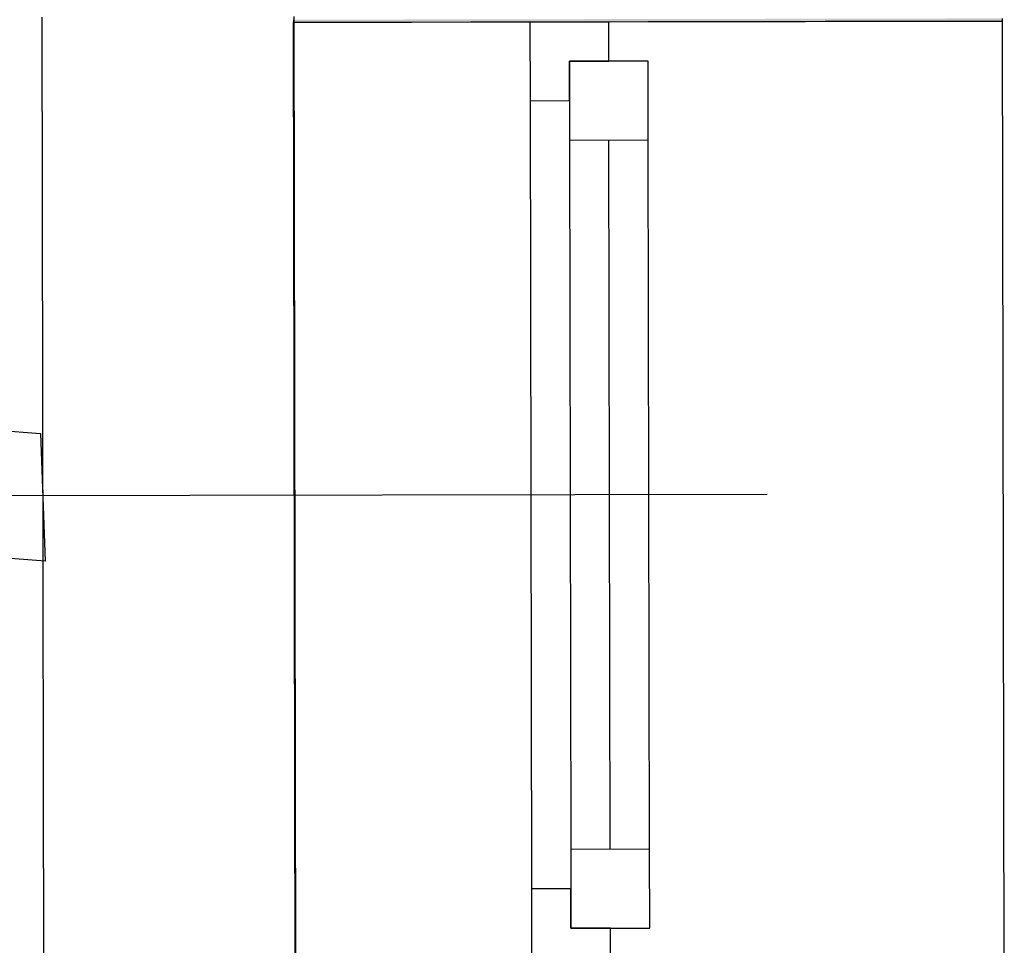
# Model space of a CAD drawing. Header units: millimetres. Extents: x -28761 to 4793, y -4271 to 20239.
# Tile 206 of 256: x -11160 to -10535, y 16951 to 17538. Entities that reach past the tile are written whole.
import ezdxf

# ---------------------------------------------------------------- set-up
doc = ezdxf.new("R2010")
doc.units = ezdxf.units.MM
doc.header["$MEASUREMENT"] = 0
for name, color, linetype in [('5._POHLED ZÁPADNÍ_1_Nové_Konstrukce - nenosné', 7, 'Continuous'), ('5._POHLED ZÁPADNÍ_1_Nové_Otvory – Okna', 7, 'Continuous'), ('5._POHLED ZÁPADNÍ_1_Nové_Otvory – Značky oken', 7, 'Continuous'), ('5._POHLED ZÁPADNÍ_1_Nové_Situace', 7, 'Continuous'), ('5._POHLED ZÁPADNÍ_1_Nové_Výplně – Řezové', 7, 'Continuous')]:
    doc.layers.add(name, color=color, linetype=linetype)

msp = doc.modelspace()

# ---------------------------------------------------------------- hatches: boundary and pattern name
at = {"layer": '5._POHLED ZÁPADNÍ_1_Nové_Výplně – Řezové', "linetype": 'Continuous', "lineweight": 0, "true_color": 0xf2b2b2}
msp.add_hatch(color=9, dxfattribs=at).paths.add_polyline_path([(-10986.18, 17537.8), (-10986.17, 17536.13), (-10536.17, 17536.95), (-10536.18, 17538.63)])

# ---------------------------------------------------------------- linework, layer by layer
at = {"layer": '5._POHLED ZÁPADNÍ_1_Nové_Konstrukce - nenosné', "color": 1, "linetype": 'Continuous', "lineweight": 25, "flags": 128}
for points in [[(-10986.18, 17537.8), (-10986.17, 17536.13)], [(-10536.17, 17536.95), (-10986.17, 17536.13)], [(-10536.17, 17536.95), (-10536.18, 17538.63)]]:
    msp.add_lwpolyline(points, dxfattribs=at)
at = {"layer": '5._POHLED ZÁPADNÍ_1_Nové_Otvory – Okna', "color": 1, "linetype": 'Continuous', "lineweight": 25}
for p, q in [((-11144.75, 16939.45), (-11145.81, 17539.44)), ((-10986.17, 17536.13), (-10836.17, 17536.4)), ((-10985.07, 16936.13), (-10986.17, 17536.13)), ((-10984.75, 16939.73), (-10985.81, 17539.73)), ((-10836.17, 17536.4), (-10786.17, 17536.49)), ((-10836.17, 17536.4), (-10786.17, 17536.49)), ((-10836.17, 17536.4), (-10836.08, 17486.4)), ((-10786.17, 17536.49), (-10536.17, 17536.95)), ((-10786.13, 17511.49), (-10786.17, 17536.49)), ((-10535.07, 16936.95), (-10536.17, 17536.95)), ((-10761.13, 17511.54), (-10811.13, 17511.45)), ((-10811.13, 17511.45), (-10786.13, 17511.49)), ((-10811.08, 17486.45), (-10811.13, 17511.45)), ((-10811.13, 17511.45), (-10811.04, 17461.45)), ((-10761.04, 17461.54), (-10761.13, 17511.54)), ((-10836.08, 17486.4), (-10811.08, 17486.45)), ((-10836.08, 17486.4), (-10835.17, 16986.4)), ((-10811.04, 17461.45), (-10761.04, 17461.54)), ((-10811.04, 17461.45), (-10810.21, 17011.45)), ((-10785.21, 17011.49), (-10786.04, 17461.49)), ((-10760.21, 17011.54), (-10761.04, 17461.54)), ((-10760.21, 17011.54), (-10761.04, 17461.54)), ((-10760.21, 17011.54), (-10810.21, 17011.45)), ((-10810.21, 17011.45), (-10810.12, 16961.45)), ((-10760.12, 16961.54), (-10760.21, 17011.54)), ((-10810.17, 16986.45), (-10835.17, 16986.4)), ((-10835.17, 16986.4), (-10835.07, 16936.4)), ((-10810.12, 16961.45), (-10810.17, 16986.45)), ((-10810.12, 16961.45), (-10760.12, 16961.54)), ((-10785.12, 16961.49), (-10810.12, 16961.45)), ((-10785.07, 16936.49), (-10785.12, 16961.49))]:
    msp.add_line(p, q, dxfattribs=at)
at = {"layer": '5._POHLED ZÁPADNÍ_1_Nové_Otvory – Značky oken', "color": 1, "linetype": 'Continuous', "lineweight": 25}
msp.add_line((-10685.62, 17236.68), (-11335.62, 17235.48), dxfattribs=at)
at = {"layer": '5._POHLED ZÁPADNÍ_1_Nové_Situace', "color": 1, "linetype": 'Continuous', "lineweight": 25, "flags": 128}
msp.add_lwpolyline([(-21045.84, 18020.57), (-11146.81, 17275.35), (-11143.84, 17194.36), (-21051.96, 17939.28)], close=True, dxfattribs=at)

doc.saveas('drawing.dxf')
